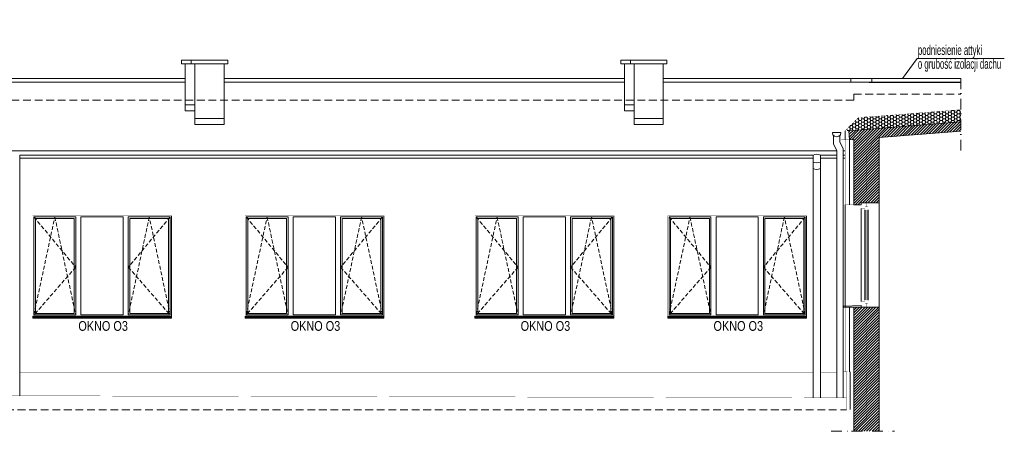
# Model space of a CAD drawing. Header units: millimetres. Extents: x 18880 to 99371, y -5529 to 27899.
# Tile 31 of 161: x 22898 to 24516, y 6722 to 7398. Entities that reach past the tile are written whole.
import ezdxf

# ---------------------------------------------------------------- set-up
doc = ezdxf.new("R2010")
doc.units = ezdxf.units.MM
doc.set_wipeout_variables(frame=1)
doc.linetypes.add('DASHED', pattern=[19.05, 12.7, -6.35])
doc.linetypes.add('Kropki i Kreski', pattern=[335.138881, 176.388884, -88.194442, 0, -70.555556])
for name, color, linetype, lineweight in [('AA_HATCH', 251, 'Continuous', 0), ('AA_IZOLACJA', 251, 'Continuous', 0), ('AA_OPIS', 2, 'Continuous', 0), ('AA_WIDOK', 254, 'Continuous', 0), ('K_SCIANY', 90, 'Continuous', 20)]:
    doc.layers.add(name, color=color, linetype=linetype, lineweight=lineweight)
doc.styles.add('ARIAL', font='arial.ttf')
doc.styles.add('DIM07', font='romans.shx', dxfattribs={"width": 0.7})
doc.linetypes.add('STYROPIAN', pattern='A,0.000141,[1,styropian.shx,S=1,R=0,X=0,Y=0],-14.102004', length=14.102145)

# ---------------------------------------------------------------- blocks, each defined once
blk = doc.blocks.new('ZOL okno O2')
at = {"layer": 'AA_OPIS', "linetype": 'DASHED', "ltscale": 0.5}
for points in [[(22271.1, 7293.8), (22339.9, 7211.3), (22271.1, 7132.8), (22305.5, 7293.8), (22339.9, 7132.8)], [(22495.1, 7293.8), (22426.3, 7211.3), (22495.1, 7132.8), (22460.7, 7293.8), (22426.3, 7132.8)]]:
    blk.add_lwpolyline(points, dxfattribs=at)
at = {"layer": 'AA_WIDOK', "color": 255, "const_width": 0.3}
for points in [[(22269.1, 7130.8), (22269.1, 7295.8)], [(22269.1, 7295.8), (22497.1, 7295.8)], [(22497.1, 7295.8), (22497.1, 7130.8)]]:
    blk.add_lwpolyline(points, dxfattribs=at)
at = {"layer": 'AA_WIDOK'}
for points in [[(22271.1, 7132.8), (22271.1, 7293.8)], [(22271.1, 7293.8), (22339.9, 7293.8)], [(22273.6, 7135.3), (22273.6, 7291.3)], [(22273.6, 7291.3), (22337.4, 7291.3)], [(22337.4, 7291.3), (22337.4, 7135.3)], [(22339.9, 7293.8), (22339.9, 7132.8)], [(22348.5, 7132.8), (22348.5, 7293.8)], [(22348.5, 7293.8), (22417.7, 7293.8)], [(22417.7, 7293.8), (22417.7, 7132.8)], [(22426.3, 7132.8), (22426.3, 7293.8)], [(22426.3, 7293.8), (22495.1, 7293.8)], [(22428.8, 7135.3), (22428.8, 7291.3)], [(22428.8, 7291.3), (22492.6, 7291.3)], [(22492.6, 7291.3), (22492.6, 7135.3)], [(22495.1, 7293.8), (22495.1, 7132.8)], [(22497.1, 7295.8), (22497.1, 7130.2)], [(22339.9, 7132.8), (22271.1, 7132.8)], [(22337.4, 7135.3), (22273.6, 7135.3)], [(22417.7, 7132.8), (22348.5, 7132.8)], [(22495.1, 7132.8), (22426.3, 7132.8)], [(22492.6, 7135.3), (22428.8, 7135.3)], [(22497.1, 7130), (22497.1, 7130.2)]]:
    blk.add_lwpolyline(points, dxfattribs=at)
at = {"layer": 'AA_WIDOK', "color": 4}
for points in [[(22497.1, 7130.8), (22269.1, 7130.8)], [(22269.1, 7128.3), (22269.1, 7130.8)], [(22269.1, 7130.2), (22269.1, 7130)], [(22269.1, 7130), (22497.1, 7130)], [(22269.1, 7128.3), (22497.1, 7128.3)], [(22269.1, 7127.8), (22269.1, 7128.3)], [(22269.1, 7127.8), (22497.1, 7127.8)], [(22497.1, 7128.3), (22497.1, 7130.8)], [(22497.1, 7127.8), (22497.1, 7128.3)]]:
    blk.add_lwpolyline(points, dxfattribs=at)
at = {"layer": 'AA_OPIS', "insert": (22384.9, 7122.8), "char_height": 16, "width": 300, "attachment_point": 2, "style": 'ARIAL'}
blk.add_mtext('{\\W0.8;OKNO O3}', dxfattribs=at)

msp = doc.modelspace()

# ---------------------------------------------------------------- hatches: boundary and pattern name
at = {"layer": 'AA_HATCH'}
h = msp.add_hatch(dxfattribs=at)
h.set_pattern_fill('HONEY', color=256)
h.set_pattern_definition([(0, (-3516.197, -1566.0877), (4.7625, 2.74963064), [3.175, -6.35]), (120, (-3516.197, -1566.0877), (-4.7625, 2.74963066), [3.175, -6.35]), (60, (-3516.197, -1566.0877), (1e-08, 5.4992613), [-6.35, 3.175])])
h.paths.add_polyline_path([(24444.91864, 7250.59127), (24276.18111, 7237.31238), (24254.93442, 7216.06569), (24260.93442, 7216.06569), (24444.91864, 7230.54443)])
h = msp.add_hatch(dxfattribs=at)
h.set_pattern_fill('ANSI31', color=256)
h.set_pattern_definition([(45, (-3516.197, -1587.671), (-2.24506403, 2.24506403), [])])
h.paths.add_polyline_path([(24310.93442, 7204.76277), (24444.91864, 7215.48151), (24444.91864, 7230.52944), (24260.93442, 7216.0507), (24262.1306, 7201.09847), (24268.93442, 7201.40277), (24268.93442, 7094.45538), (24280.93442, 7094.45538), (24280.93442, 7097.45538), (24310.93442, 7097.45538)])
h.paths.add_polyline_path([(24310.93442, 6926.45538), (24268.93442, 6926.45538), (24268.93442, 6722.41944), (24310.93442, 6722.41944)])

# ---------------------------------------------------------------- linework, layer by layer
at = {"layer": 'AA_IZOLACJA', "linetype": 'STYROPIAN'}
msp.add_lwpolyline([(24255.1306, 7201.1077), (24255.1306, 7216.06569)], dxfattribs=at)
at = {"layer": 'AA_IZOLACJA', "linetype": 'STYROPIAN', "ltscale": 1.4}
for points in [[(24261.93442, 7094.45538), (24261.93442, 7201.09847)], [(24261.93442, 6819.91944), (24261.93442, 6926.45538)]]:
    msp.add_lwpolyline(points, dxfattribs=at)
at = {"layer": 'AA_IZOLACJA', "linetype": 'STYROPIAN', "ltscale": 1.2}
msp.add_lwpolyline([(24262.93442, 6758.41944), (24262.93442, 6819.91944)], dxfattribs=at)
at = {"layer": 'AA_OPIS'}
msp.add_lwpolyline([(24349.04036, 7302.01777), (24373.19944, 7334.48072), (24516.4542, 7334.48072)], dxfattribs=at)
at = {"layer": 'AA_OPIS', "linetype": 'Kropki i Kreski', "ltscale": 0.1}
for points in [[(24444.91864, 7183.49277), (24444.91864, 7304.99438)], [(24231.93442, 6722.41944), (24335.93442, 6722.41944)]]:
    msp.add_lwpolyline(points, dxfattribs=at)
at = {"layer": 'AA_WIDOK'}
for points in [[(23179.93442, 7326.04582), (23163.93442, 7326.04582), (23163.93442, 7332.04582), (23179.93442, 7332.04582)], [(23179.93442, 7326.04582), (23239.93442, 7326.04582), (23239.93442, 7332.04582), (23179.93442, 7332.04582)], [(23901.93442, 7326.04582), (23885.93442, 7326.04582), (23885.93442, 7332.04582), (23901.93442, 7332.04582)], [(23901.93442, 7326.04582), (23961.93442, 7326.04582), (23961.93442, 7332.04582), (23901.93442, 7332.04582)]]:
    msp.add_lwpolyline(points, close=True, dxfattribs=at)
for points in [[(23169.93442, 7248.76045), (23169.93442, 7326.04582)], [(23185.93442, 7226.08305), (23185.93442, 7326.04582)], [(23233.93442, 7226.08305), (23233.93442, 7326.04582)], [(23891.93442, 7248.76045), (23891.93442, 7326.04582)], [(23907.93442, 7226.08305), (23907.93442, 7326.04582)], [(23955.93442, 7226.08305), (23955.93442, 7326.04582)], [(23169.93442, 7258.76045), (23185.93442, 7258.76045)], [(23891.93442, 7258.76045), (23907.93442, 7258.76045)], [(23169.93442, 7248.76045), (23185.93442, 7248.76045)], [(23233.93442, 7236.08305), (23185.93442, 7236.08305)], [(23891.93442, 7248.76045), (23907.93442, 7248.76045)], [(23955.93442, 7236.08305), (23907.93442, 7236.08305)], [(23233.93442, 7226.08305), (23185.93442, 7226.08305)], [(23955.93442, 7226.08305), (23907.93442, 7226.08305)], [(22898.07079, 7171.09847), (24202.10121, 7171.09847)], [(24202.10121, 7171.00277), (22898.07079, 7171.00277)], [(24214.10121, 7171.09847), (24241.38181, 7171.09847)], [(24241.38181, 7171.00277), (24214.10121, 7171.00277)], [(24251.38181, 7171.09847), (24254.93442, 7171.09847)], [(24254.93442, 7171.00277), (24251.38181, 7171.00277)], [(24254.93442, 7094.45538), (24254.93442, 6926.45538)], [(24310.93442, 7097.45538), (24310.93442, 6926.45538)]]:
    msp.add_lwpolyline(points, dxfattribs=at)
at = {"layer": 'AA_WIDOK', "color": 4}
for points in [[(22576.93442, 7302.01777), (23169.93442, 7302.01777)], [(23233.93442, 7302.01777), (23891.93442, 7302.01777)], [(23955.93442, 7302.01777), (24263.93442, 7302.01777)], [(24263.93442, 7302.01777), (24298.93442, 7302.01777)], [(24263.93442, 7296.01777), (24263.93442, 7302.01777)], [(24298.93442, 7296.01777), (24298.93442, 7302.01777)], [(24298.93442, 7302.01777), (24444.91864, 7302.01777)], [(23169.93442, 7296.01777), (22576.93442, 7296.01777)], [(23891.93442, 7296.01777), (23233.93442, 7296.01777)], [(24263.93442, 7296.01777), (23955.93442, 7296.01777)], [(24263.93442, 7296.01777), (24298.93442, 7296.01777)], [(24298.93442, 7296.01777), (24444.91864, 7296.01777)], [(24234.87224, 7209.51777), (24233.93442, 7213.01777)], [(24233.93442, 7213.01777), (24240.93442, 7213.01777)], [(24237.43442, 7206.95559), (24234.87224, 7209.51777)], [(24235.93442, 7208.45559), (24235.93442, 7194.15499)], [(24240.93442, 7206.01777), (24237.43442, 7206.95559)], [(24240.93442, 7213.01777), (24247.93442, 7213.01777)], [(24244.43442, 7206.95559), (24240.93442, 7206.01777)], [(24246.9966, 7209.51777), (24244.43442, 7206.95559)], [(24245.93442, 7208.45559), (24245.93442, 7197.29752)], [(24247.93442, 7213.01777), (24246.9966, 7209.51777)], [(24235.93442, 7194.15499), (24241.38181, 7183.47583)], [(24245.93442, 7197.29752), (24251.38181, 7186.61836)], [(24251.38181, 7186.61836), (24251.38181, 6777.45538)], [(24241.38181, 7183.01777), (19301.93442, 7183.01777)], [(24202.10121, 7176.01777), (22898.07079, 7176.01777)], [(22898.07079, 7176.01777), (22898.07079, 6780.72719)], [(24202.10121, 7176.01777), (24202.10121, 6777.45538)], [(24241.38181, 7176.01777), (24214.10121, 7176.01777)], [(24214.10121, 7176.01777), (24214.10121, 6777.45538)], [(24241.38181, 7183.47583), (24241.38181, 6777.45538)], [(24254.93442, 7183.01777), (24251.38181, 7183.01777)], [(24254.93442, 7176.01777), (24251.38181, 7176.01777)]]:
    msp.add_lwpolyline(points, dxfattribs=at)
at = {"layer": 'AA_WIDOK', "color": 9, "const_width": 0.3}
for points in [[(24268.93442, 7230.06569), (24268.93442, 7296.01777)], [(24293.93442, 7238.70949), (24293.93442, 7296.01777)], [(24444.91864, 7294.7307), (24293.93442, 7294.7307)], [(23169.93442, 7272.01777), (22576.93442, 7272.01777)], [(23891.93442, 7272.01777), (23233.93442, 7272.01777)], [(24268.93442, 7272.01777), (23955.93442, 7272.01777)], [(24276.18111, 7237.31238), (24444.91864, 7250.59127)], [(24254.93442, 7216.06569), (24276.18111, 7237.31238)], [(21563.93442, 7207.31238), (24235.93442, 7207.31238)], [(24262.1306, 7201.09847), (24248.1306, 7201.09847), (24248.1306, 7216.06569)], [(24260.93442, 7216.0507), (24248.1306, 7216.0507)], [(19287.73824, 7186.06569), (24240.06073, 7186.06569)], [(24251.38181, 7186.06569), (24254.93442, 7186.06569)], [(24268.93442, 7094.45538), (24254.93442, 7094.45538), (24254.93442, 7201.09847)], [(24268.93442, 6819.91944), (24254.93442, 6819.91944), (24254.93442, 6926.45538)]]:
    msp.add_lwpolyline(points, dxfattribs=at)
at = {"layer": 'AA_WIDOK', "color": 8, "linetype": 'DASHED'}
for points in [[(24268.93442, 7276.01777), (24268.93442, 7266.01777), (19159.74106, 7266.01777)], [(24268.93442, 7276.01777), (24444.91864, 7276.01777)], [(19560.93442, 6788.75031), (19560.93442, 6757.45538), (24256.93442, 6757.41944)]]:
    msp.add_lwpolyline(points, dxfattribs=at)
at = {"layer": 'AA_WIDOK', "color": 4}
for points in [[(24214.10121, 7176.01777, 0.2262302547), (24202.10121, 7176.01777, -1)], [(24214.10121, 7164.68356, -0.2262302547), (24202.10121, 7164.68356, 1)], [(24214.10121, 7154.00441, -0.2262302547), (24202.10121, 7154.00441, 1)]]:
    msp.add_lwpolyline(points, format="xyb", dxfattribs=at)
at = {"layer": 'AA_WIDOK', "color": 4, "const_width": 0.3}
for points in [[(24280.93442, 7097.45538), (24289.93442, 7097.45538)], [(24289.93442, 6926.45538), (24280.93442, 6926.45538)]]:
    msp.add_lwpolyline(points, dxfattribs=at)
at = {"layer": 'AA_WIDOK', "const_width": 0.5}
for points in [[(24202.10121, 6818.95538), (22898.07079, 6818.95538)], [(24241.38181, 6818.95538), (24214.10121, 6818.95538)], [(24258.93442, 6819.95538), (24251.38181, 6819.95538)]]:
    msp.add_lwpolyline(points, dxfattribs=at)
at = {"layer": 'AA_WIDOK', "color": 9}
msp.add_lwpolyline([(24256.93442, 6819.91944, 0.3, 0.3, 0), (24256.93442, 6758.41944, 0.3, 0.3, 0), (24268.93442, 6758.41944, 0, 0, 0)], format="xyseb", dxfattribs=at)
at = {"layer": 'AA_WIDOK', "color": 3, "const_width": 0.5}
msp.add_lwpolyline([(19565.86693, 6788.75031), (24256.93442, 6777.45538)], dxfattribs=at)
at = {"layer": 'K_SCIANY'}
for points in [[(24260.93442, 7216.06569), (24444.91864, 7230.54443)], [(24260.93442, 7216.0507), (24444.91864, 7230.52944)], [(24310.93442, 7204.76277), (24310.93442, 7097.45538), (24280.93442, 7097.45538), (24280.93442, 7094.45538), (24268.93442, 7094.45538), (24268.93442, 7201.40277), (24262.1306, 7201.09847), (24260.93442, 7216.0507)], [(24444.91864, 7215.48151), (24310.93442, 7204.76277)], [(24268.93442, 6722.41944), (24268.93442, 6926.45538)], [(24268.93442, 6926.45538), (24310.93442, 6926.45538)], [(24268.93442, 6926.45538), (24310.93442, 6926.45538)], [(24310.93442, 6926.45538), (24310.93442, 6722.41944)]]:
    msp.add_lwpolyline(points, dxfattribs=at)
msp.add_lwpolyline([(24251.93442, 6926.45538), (24280.93442, 6926.45538), (24280.93442, 6928.95538), (24251.93442, 6928.16926)], close=True, dxfattribs=at)

# ---------------------------------------------------------------- block references
for p in [(650.30309, -219.37679), (999.30309, -219.37679), (1377.30309, -219.37679), (1694.30309, -219.37679)]:
    msp.add_blockref('ZOL okno O2', p)

# ---------------------------------------------------------------- texts
at = {"layer": 'AA_OPIS', "insert": (24374.3627, 7313.0179), "char_height": 16, "width": 151.2593731, "attachment_point": 7, "line_spacing_factor": 0.85, "style": 'DIM07'}
msp.add_mtext('{\\fArial Narrow|b0|i0|c238|p34;podniesienie attyki\\Po grubość izolacji dachu}', dxfattribs=at)

# ---------------------------------------------------------------- next in the draw order: wipeouts: each hides what was drawn before it
at = {"color": 4}
msp.add_wipeout([(24292.43442, 6937.95538), (24287.43442, 6937.95538), (24287.43442, 6935.45538), (24280.93442, 6935.45538), (24280.93442, 7088.45538), (24287.43442, 7088.45538), (24287.43442, 7085.95538), (24292.43442, 7085.95538)], dxfattribs=at).dxf.layer = 'AA_WIDOK'

# ---------------------------------------------------------------- next in the draw order: linework, layer by layer
at = {"layer": 'AA_WIDOK', "color": 4, "const_width": 0.3}
for points in [[(24280.93442, 7088.45538), (24280.93442, 7097.45538)], [(24287.43442, 7088.45538), (24280.93442, 7088.45538)], [(24289.93442, 7090.95538), (24287.43442, 7090.95538)], [(24287.43442, 7090.95538), (24287.43442, 7088.45538)], [(24287.43442, 7085.95538), (24287.43442, 7090.95538)], [(24287.43442, 7090.95538), (24292.43442, 7090.95538)], [(24289.93442, 7097.45538), (24289.93442, 7090.95538)], [(24292.43442, 7090.95538), (24292.43442, 7085.95538)], [(24292.43442, 7085.95538), (24287.43442, 7085.95538)], [(24288.93442, 7085.95538), (24288.93442, 6937.95538)], [(24289.93442, 7085.95538), (24289.93442, 6937.95538)], [(24290.93442, 7085.95538), (24290.93442, 6937.95538)], [(24280.93442, 6926.45538), (24280.93442, 6935.45538)], [(24280.93442, 6935.45538), (24287.43442, 6935.45538)], [(24287.43442, 6932.95538), (24287.43442, 6937.95538)], [(24287.43442, 6937.95538), (24292.43442, 6937.95538)], [(24287.43442, 6935.45538), (24287.43442, 6932.95538)], [(24287.43442, 6932.95538), (24289.93442, 6932.95538)], [(24292.43442, 6932.95538), (24287.43442, 6932.95538)], [(24289.93442, 6932.95538), (24289.93442, 6926.45538)], [(24292.43442, 6937.95538), (24292.43442, 6932.95538)]]:
    msp.add_lwpolyline(points, dxfattribs=at)
at = {"layer": 'AA_WIDOK', "color": 4}
for points in [[(24280.93442, 6935.45538), (24280.93442, 7088.45538)], [(24287.43442, 7085.95538), (24287.43442, 6937.95538)], [(24292.43442, 7085.95538), (24292.43442, 6937.95538)], [(24292.43442, 7085.95538), (24292.43442, 6937.95538)]]:
    msp.add_lwpolyline(points, dxfattribs=at)

doc.saveas('drawing.dxf')
